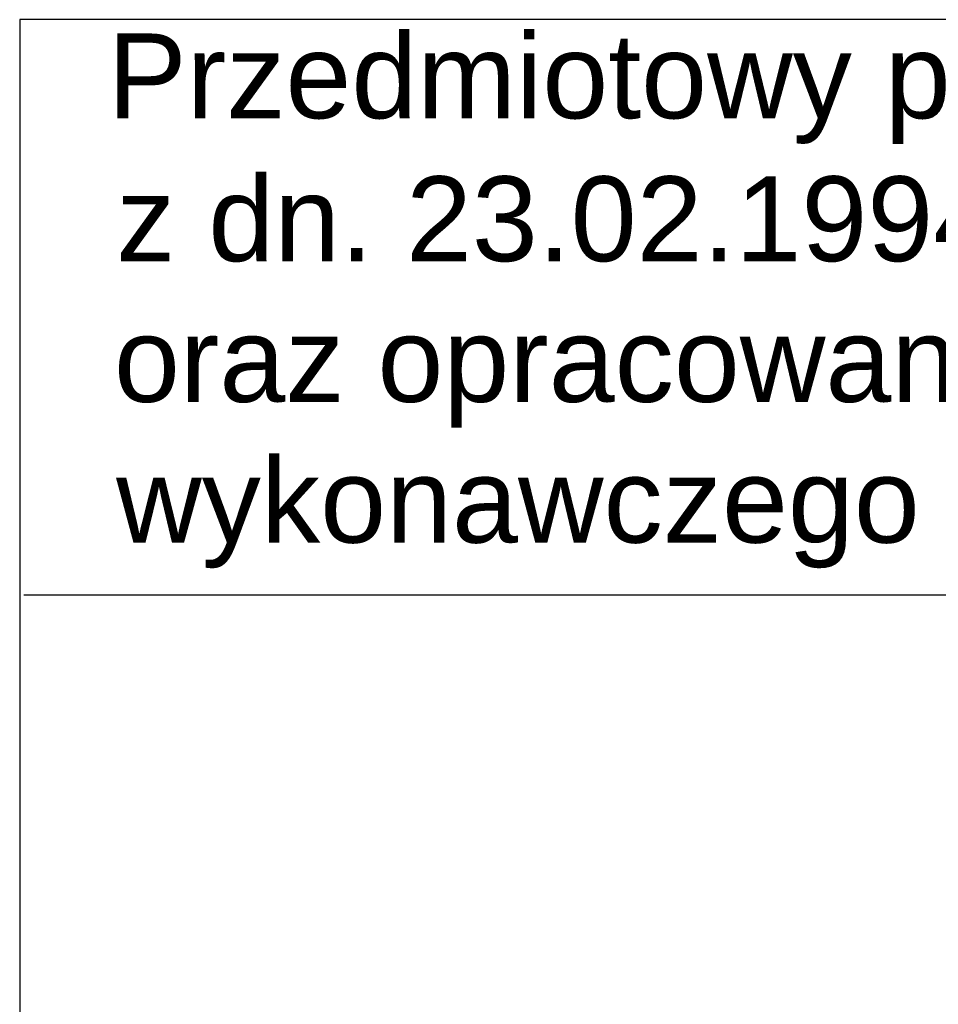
# Model space of a CAD drawing. Header units: millimetres. Extents: x 6173 to 12873, y 4301 to 10241.
# Tile 8 of 11: x 11737 to 11923, y 4868 to 5068. Entities that reach past the tile are written whole.
import ezdxf

# ---------------------------------------------------------------- set-up
doc = ezdxf.new("R2010")
doc.units = ezdxf.units.MM
doc.layers.add('PDF_A-TABELKA', color=7, linetype='Continuous')
doc.layers.add('PDF_Text', color=7, linetype='Continuous')
doc.layers.add('SQ_TAB TEKST', color=8, linetype='Continuous', lineweight=0)
doc.styles.add('PDF ArialMT', font='arial.ttf')

# ---------------------------------------------------------------- blocks, each defined once
blk = doc.blocks.new('tabelka')
at = {"layer": 'PDF_A-TABELKA', "lineweight": 25}
for points in [[(26628.5, -28113.82), (26628.5, -27397.28), (25541.98, -27397.28), (25541.98, -28113.82)], [(25541.98, -27397.28), (25541.98, -28019.87)], [(26629.35, -27514.08), (25542.83, -27514.08)]]:
    blk.add_lwpolyline(points, dxfattribs=at)
at = {"layer": 'PDF_Text', "char_height": 17.2174, "attachment_point": 4, "style": 'PDF ArialMT'}
for s, insert in [('Przedmiotowy projekt jest chroniony prawem autorskim z dn. 4 lutego 1994r. (Dziennik Ustaw nr 24', (25559.83, -27411.29)), ('z dn. 23.02.1994r.). Zwielokrotnienie egzemplarzy, odsprzedaż lub inne wprowadzanie do obrotu', (25561.54, -27440.28)), ('oraz opracowanie zależne w postaci koncepcji ostatecznej i projektu budowlanego lub', (25561.11, -27468.84)), ('wykonawczego bez zgody autorów jest zabronione.', (25561.54, -27497.4))]:
    blk.add_mtext(s, dxfattribs=dict(at, insert=insert))

msp = doc.modelspace()

# ---------------------------------------------------------------- block references
at = {"layer": 'SQ_TAB TEKST', "lineweight": 35}
msp.add_blockref('tabelka', (-13805.43, 32464.91), dxfattribs=at)

doc.saveas('drawing.dxf')
